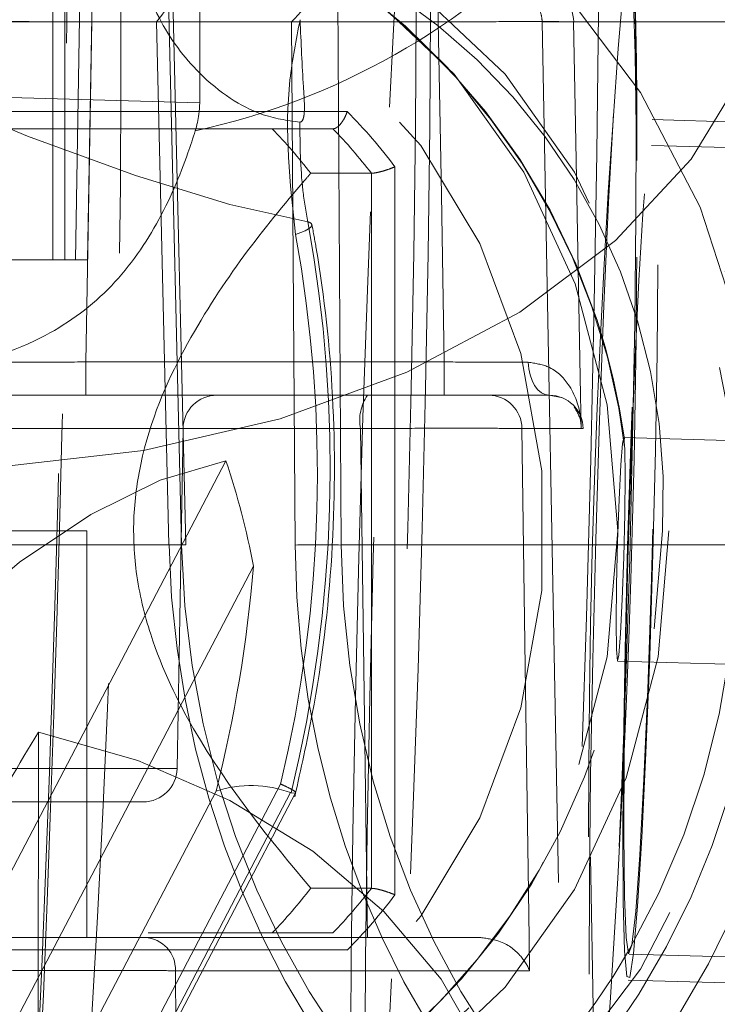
# Model space of a CAD drawing. Header units: millimetres. Extents: x 127 to 4201, y 49 to 2729.
# Tile 37 of 102: x 1229 to 1239, y 1351 to 1366. Entities that reach past the tile are written whole.
import ezdxf

# ---------------------------------------------------------------- set-up
doc = ezdxf.new("R2010")
doc.units = ezdxf.units.MM
doc.header["$LTSCALE"] = 10
doc.linetypes.add('HIDDEN', pattern=[1.905, 1.27, -0.635])

msp = doc.modelspace()

# ---------------------------------------------------------------- linework, layer by layer
at = {"color": 7, "linetype": 'HIDDEN', "lineweight": 0}
for p, q in [((1229.525, 1362.24), (1229.525, 1370.24)), ((1229.702, 1362.24), (1229.702, 1370.24)), ((1229.86, 1362.24), (1229.996, 1370.24)), ((1230.038, 1362.24), (1230.178, 1370.24)), ((1230.1, 1365.749), (1230.1, 1366.24)), ((1231.424, 1358.031), (1231.228, 1366.24)), ((1231.491, 1358.034), (1231.297, 1366.177)), ((1233.731, 1366.24), (1233.783, 1358.031)), ((1235.214, 1365.749), (1235.214, 1366.24)), ((1222.029, 1365.749), (1231.057, 1365.749)), ((1233.051, 1365.749), (1224.023, 1365.749)), ((1230.1, 1365.749), (1235.214, 1365.749)), ((1231.057, 1365.749), (1231.241, 1358.031)), ((1233.101, 1358.031), (1233.051, 1365.749)), ((1237.212, 1365.749), (1236.749, 1365.749)), ((1236.749, 1365.749), (1237.219, 1340.731)), ((1236.749, 1365.749), (1243.407, 1365.749)), ((1233.871, 1364.425), (1224.568, 1364.425)), ((1241.797, 1364.211), (1238.371, 1364.306)), ((1224.524, 1364.171), (1233.661, 1364.171)), ((1241.787, 1363.83), (1238.361, 1363.925)), ((1233.333, 1363.515), (1234.228, 1363.515)), ((1234.228, 1363.515), (1234.228, 1352.965)), ((1234.575, 1352.869), (1234.575, 1363.611)), ((1230.038, 1362.24), (1227.145, 1362.24)), ((1235.304, 1360.731), (1230.016, 1360.731)), ((1230.016, 1360.731), (1230.016, 1360.24)), ((1235.304, 1360.731), (1235.304, 1360.24)), ((1234.169, 1360.24), (1227.252, 1360.24)), ((1236.853, 1360.24), (1235.958, 1360.24)), ((1236.853, 1360.24), (1237.026, 1360.207)), ((1227.148, 1359.749), (1234.065, 1359.749)), ((1227.574, 1359.749), (1231.435, 1359.749)), ((1231.361, 1354.731), (1231.448, 1359.749)), ((1236.45, 1359.749), (1237.351, 1359.749)), ((1237.685, 1340.731), (1237.353, 1359.749)), ((1241.667, 1359.513), (1237.952, 1359.616)), ((1232.081, 1359.274), (1227.931, 1351.343)), ((1230.027, 1358.24), (1220.697, 1358.24)), ((1230.027, 1352.24), (1230.027, 1358.24)), ((1231.424, 1358.031), (1221.433, 1358.031)), ((1233.783, 1358.031), (1243.774, 1358.031)), ((1228.913, 1350.885), (1232.488, 1357.717)), ((1237.861, 1356.317), (1241.576, 1356.214)), ((1224.377, 1354.731), (1231.36, 1354.731)), ((1229.795, 1350.311), (1231.935, 1354.4)), ((1230.688, 1350.301), (1232.888, 1354.504)), ((1233.036, 1354.377), (1230.803, 1350.11)), ((1230.882, 1350.117), (1233.109, 1354.374)), ((1233.043, 1354.375), (1233.036, 1354.377)), ((1233.101, 1354.37), (1233.043, 1354.375)), ((1230.861, 1354.24), (1224.844, 1354.24)), ((1234.228, 1352.965), (1233.333, 1352.965)), ((1235.822, 1352.24), (1230.887, 1352.24)), ((1233.661, 1352.309), (1230.936, 1352.309)), ((1224.568, 1352.055), (1233.871, 1352.055)), ((1238.03, 1351.992), (1241.456, 1351.897)), ((1231.336, 1351.749), (1236.562, 1351.749)), ((1238.019, 1351.611), (1241.446, 1351.516))]:
    msp.add_line(p, q, dxfattribs=at)
at = {"color": 7, "linetype": 'Continuous', "lineweight": 15}
for p, q in [((1231.7, 1367.24), (1231.695, 1364.553)), ((1231.695, 1364.553), (1226.237, 1364.704)), ((1229.316, 1355.27), (1229.304, 1348.425))]:
    msp.add_line(p, q, dxfattribs=at)
at = {"color": 7, "linetype": 'HIDDEN', "lineweight": 0, "flags": 128}
for points in [[(1233.288, 1362.796), (1232.137, 1363.056), (1230.746, 1363.483), (1229.155, 1364.064), (1227.409, 1364.783), (1225.56, 1365.62), (1223.66, 1366.55), (1221.763, 1367.546), (1219.924, 1368.58), (1218.196, 1369.622), (1216.628, 1370.643), (1215.267, 1371.612), (1214.15, 1372.503), (1213.309, 1373.288), (1212.77, 1373.947), (1212.547, 1374.46), (1212.647, 1374.812), (1213.067, 1374.993), (1213.794, 1374.998), (1214.809, 1374.827)], [(1233.918, 1350.249), (1233.928, 1351.926), (1233.953, 1353.79), (1233.991, 1355.784), (1234.041, 1357.847), (1234.103, 1359.917), (1234.174, 1361.93), (1234.251, 1363.826), (1234.333, 1365.547), (1234.418, 1367.04), (1234.502, 1368.261), (1234.582, 1369.172), (1234.658, 1369.745), (1234.725, 1369.964), (1234.783, 1369.82), (1234.829, 1369.32), (1234.863, 1368.477), (1234.882, 1367.319), (1234.887, 1365.879), (1234.877, 1364.201), (1234.852, 1362.337), (1234.814, 1360.343), (1234.764, 1358.28), (1234.702, 1356.211), (1234.631, 1354.197), (1234.554, 1352.301), (1234.472, 1350.581), (1234.387, 1349.087), (1234.303, 1347.867), (1234.222, 1346.956), (1234.147, 1346.382), (1234.079, 1346.164), (1234.022, 1346.307), (1233.975, 1346.808), (1233.942, 1347.65), (1233.923, 1348.809), (1233.918, 1350.249)], [(1235.101, 1365.873), (1235.091, 1364.195), (1235.066, 1362.331), (1235.028, 1360.337), (1234.977, 1358.274), (1234.916, 1356.205), (1234.845, 1354.191), (1234.768, 1352.295), (1234.685, 1350.575), (1234.601, 1349.081), (1234.517, 1347.861), (1234.436, 1346.95), (1234.361, 1346.377), (1234.293, 1346.158), (1234.236, 1346.301), (1234.189, 1346.802), (1234.156, 1347.644), (1234.137, 1348.803), (1234.132, 1350.243), (1234.142, 1351.921), (1234.166, 1353.785), (1234.205, 1355.778), (1234.255, 1357.841), (1234.317, 1359.911), (1234.387, 1361.924), (1234.465, 1363.82), (1234.547, 1365.541), (1234.632, 1367.034), (1234.715, 1368.255), (1234.796, 1369.166), (1234.872, 1369.739), (1234.939, 1369.958), (1234.997, 1369.814), (1235.043, 1369.314), (1235.077, 1368.471), (1235.096, 1367.313), (1235.101, 1365.873)], [(1220.968, 1358.24), (1221.121, 1360.204), (1221.576, 1362.105), (1222.317, 1363.882), (1223.32, 1365.477), (1224.555, 1366.84), (1225.98, 1367.927), (1227.551, 1368.702), (1229.216, 1369.14), (1230.922, 1369.229), (1232.614, 1368.964), (1234.238, 1368.355), (1235.742, 1367.42), (1237.078, 1366.191), (1238.201, 1364.706), (1239.077, 1363.013), (1239.677, 1361.166), (1239.982, 1359.226), (1239.982, 1357.254), (1239.677, 1355.314), (1239.077, 1353.467), (1238.201, 1351.774), (1237.078, 1350.289), (1235.742, 1349.06), (1234.238, 1348.125), (1232.614, 1347.516), (1230.922, 1347.251), (1229.216, 1347.339), (1227.551, 1347.778), (1225.98, 1348.553), (1224.555, 1349.64), (1223.32, 1351.003), (1222.317, 1352.598), (1221.576, 1354.375), (1221.121, 1356.276), (1220.968, 1358.24)], [(1238.616, 1358.24), (1238.458, 1356.382), (1237.988, 1354.595), (1237.226, 1352.948), (1236.2, 1351.505), (1234.95, 1350.32), (1233.524, 1349.44), (1231.977, 1348.898), (1230.367, 1348.715), (1228.758, 1348.898), (1227.211, 1349.44), (1225.785, 1350.32), (1224.535, 1351.505), (1223.509, 1352.948), (1222.746, 1354.595), (1222.277, 1356.382), (1222.119, 1358.24), (1222.277, 1360.098), (1222.746, 1361.885), (1223.509, 1363.532), (1224.535, 1364.975), (1225.785, 1366.16), (1227.211, 1367.04), (1228.758, 1367.582), (1230.367, 1367.765), (1231.977, 1367.582), (1233.524, 1367.04), (1234.95, 1366.16), (1236.2, 1364.975), (1237.226, 1363.532), (1237.988, 1361.885), (1238.458, 1360.098), (1238.616, 1358.24)], [(1222.671, 1353.101), (1222.757, 1352.948), (1223.783, 1351.505), (1225.033, 1350.32), (1226.459, 1349.44), (1228.007, 1348.898), (1229.616, 1348.715), (1231.225, 1348.898), (1232.773, 1349.44), (1234.199, 1350.32), (1235.449, 1351.505), (1236.475, 1352.948), (1237.237, 1354.595), (1237.706, 1356.382), (1237.865, 1358.24), (1237.706, 1360.098), (1237.237, 1361.885), (1236.475, 1363.532), (1235.449, 1364.975), (1234.199, 1366.16), (1232.773, 1367.04), (1231.225, 1367.582), (1229.616, 1367.765), (1228.007, 1367.582), (1226.459, 1367.04), (1225.033, 1366.16), (1223.783, 1364.975), (1222.757, 1363.532), (1222.643, 1363.328)], [(1237.591, 1367.756), (1237.58, 1365.881), (1237.555, 1363.812), (1237.516, 1361.6), (1237.464, 1359.299), (1237.4, 1356.966), (1237.326, 1354.658), (1237.243, 1352.432), (1237.154, 1350.343), (1237.061, 1348.443), (1236.967, 1346.777), (1236.872, 1345.388), (1236.781, 1344.309), (1236.694, 1343.567), (1236.615, 1343.18), (1236.582, 1343.125)], [(1229.301, 1367.408), (1228.928, 1367.333), (1227.422, 1366.805), (1226.034, 1365.949), (1224.817, 1364.796), (1223.819, 1363.391), (1223.077, 1361.788), (1222.62, 1360.049), (1222.466, 1358.24), (1222.62, 1356.431), (1223.077, 1354.692), (1223.819, 1353.089), (1224.817, 1351.684), (1226.034, 1350.531), (1227.422, 1349.675), (1228.928, 1349.147), (1230.494, 1348.969), (1232.061, 1349.147), (1233.567, 1349.675), (1234.955, 1350.531), (1236.172, 1351.684), (1237.17, 1353.089), (1237.912, 1354.692), (1238.369, 1356.431), (1238.523, 1358.24), (1238.523, 1358.24)], [(1221.658, 1358.24), (1221.812, 1359.998), (1222.27, 1361.683), (1223.013, 1363.228), (1224.009, 1364.568), (1225.219, 1365.65), (1226.593, 1366.428), (1228.074, 1366.87), (1229.602, 1366.96), (1231.114, 1366.692), (1232.549, 1366.079), (1233.848, 1365.144), (1234.956, 1363.927), (1235.83, 1362.477), (1236.434, 1360.854), (1236.742, 1359.123), (1236.742, 1357.357), (1236.434, 1355.626), (1235.83, 1354.003), (1234.956, 1352.553), (1233.848, 1351.336), (1232.549, 1350.401), (1231.114, 1349.787), (1229.602, 1349.52), (1228.074, 1349.609), (1226.593, 1350.052), (1225.219, 1350.83), (1224.009, 1351.912), (1223.013, 1353.252), (1222.27, 1354.797), (1221.812, 1356.482), (1221.658, 1358.24)], [(1237.956, 1366.412), (1237.986, 1366.588), (1238.041, 1366.689), (1238.087, 1366.434), (1238.119, 1365.832), (1238.139, 1364.909), (1238.144, 1363.701)], [(1237.8, 1364.391), (1237.727, 1363.089), (1237.658, 1361.562), (1237.594, 1359.879), (1237.539, 1358.112), (1237.494, 1356.339), (1237.463, 1354.638), (1237.445, 1353.081), (1237.443, 1351.739), (1237.456, 1350.669), (1237.483, 1349.918), (1237.524, 1349.519), (1237.576, 1349.489), (1237.638, 1349.83), (1237.706, 1350.526), (1237.778, 1351.548), (1237.85, 1352.851), (1237.92, 1354.377), (1237.983, 1356.061), (1238.039, 1357.828), (1238.083, 1359.601), (1238.115, 1361.302), (1238.132, 1362.858), (1238.134, 1364.201), (1238.122, 1365.271), (1238.094, 1366.022), (1238.053, 1366.421), (1238.001, 1366.451), (1237.94, 1366.11), (1237.871, 1365.413), (1237.8, 1364.391)], [(1230.016, 1360.731), (1230.058, 1363.206), (1230.1, 1365.749)], [(1235.214, 1365.749), (1235.26, 1363.204), (1235.304, 1360.731)], [(1237.321, 1359.749), (1237.312, 1360.24), (1237.24, 1364.239), (1237.212, 1365.749)], [(1237.937, 1353.791), (1237.943, 1352.766), (1237.963, 1352.043), (1237.997, 1351.664), (1238.042, 1351.651), (1238.096, 1352.004), (1238.156, 1352.704), (1238.218, 1353.708), (1238.279, 1354.96), (1238.335, 1356.386), (1238.383, 1357.904), (1238.42, 1359.424), (1238.444, 1360.86), (1238.454, 1362.127), (1238.448, 1363.151), (1238.428, 1363.874), (1238.394, 1364.253), (1238.349, 1364.266), (1238.295, 1363.913), (1238.235, 1363.214), (1238.172, 1362.209), (1238.111, 1360.957), (1238.055, 1359.531), (1238.007, 1358.014), (1237.97, 1356.493), (1237.947, 1355.058), (1237.937, 1353.791)], [(1238.188, 1353.458), (1238.128, 1352.625), (1238.072, 1352.128), (1238.024, 1351.996), (1237.986, 1352.239), (1237.962, 1352.842), (1237.953, 1353.766), (1237.958, 1354.954), (1237.979, 1356.33), (1238.013, 1357.809), (1238.059, 1359.297), (1238.113, 1360.701), (1238.172, 1361.932), (1238.233, 1362.914), (1238.292, 1363.585), (1238.344, 1363.902), (1238.387, 1363.846), (1238.418, 1363.42), (1238.435, 1362.65), (1238.437, 1361.586), (1238.424, 1360.294), (1238.396, 1358.855), (1238.356, 1357.36), (1238.306, 1355.902), (1238.248, 1354.574), (1238.188, 1353.458)], [(1233.108, 1362.612), (1233.186, 1362.639), (1233.251, 1362.666), (1233.301, 1362.694), (1233.334, 1362.72), (1233.35, 1362.744), (1233.351, 1362.757)], [(1236.543, 1360.728), (1236.551, 1360.632), (1236.569, 1360.54), (1236.598, 1360.456), (1236.637, 1360.382), (1236.683, 1360.322), (1236.736, 1360.277), (1236.793, 1360.249), (1236.853, 1360.24)], [(1234.065, 1359.749), (1234.115, 1356.204), (1234.171, 1352.24)], [(1236.562, 1351.749), (1236.555, 1352.24), (1236.499, 1356.239), (1236.45, 1359.749)], [(1237.904, 1356.723), (1237.93, 1357.232), (1237.952, 1357.853), (1237.967, 1358.491), (1237.973, 1359.05), (1237.969, 1359.443), (1237.955, 1359.612), (1237.934, 1359.53), (1237.908, 1359.211), (1237.882, 1358.702), (1237.86, 1358.081), (1237.845, 1357.442), (1237.839, 1356.884), (1237.843, 1356.49), (1237.857, 1356.321), (1237.879, 1356.403), (1237.904, 1356.723)], [(1224.348, 1352.056), (1225.118, 1353.392), (1225.997, 1354.664), (1226.96, 1355.84), (1227.982, 1356.886), (1229.033, 1357.775), (1230.086, 1358.48), (1231.111, 1358.985), (1232.081, 1359.274)], [(1231.424, 1358.031), (1231.464, 1358.032), (1231.487, 1358.033), (1231.49, 1358.034), (1231.474, 1358.034), (1231.439, 1358.034), (1231.388, 1358.033), (1231.321, 1358.032), (1231.241, 1358.031)], [(1231.414, 1340.731), (1231.389, 1344.239), (1231.336, 1351.749)]]:
    msp.add_lwpolyline(points, dxfattribs=at)
at = {"color": 8, "linetype": 'Continuous', "lineweight": 15, "flags": 128}
msp.add_lwpolyline([(1226.612, 1359.182), (1228.755, 1359.183), (1230.866, 1359.423), (1232.884, 1359.893), (1234.752, 1360.581), (1236.416, 1361.466), (1237.828, 1362.524), (1238.948, 1363.723), (1239.743, 1365.029), (1240.19, 1366.405), (1240.286, 1367.235)], dxfattribs=at)
at = {"color": 7, "linetype": 'Continuous', "lineweight": 15, "flags": 128}
msp.add_lwpolyline([(1236.381, 1348.229), (1236.255, 1349.396), (1235.876, 1350.538), (1235.255, 1351.624), (1234.41, 1352.624), (1233.362, 1353.511), (1232.14, 1354.261), (1230.779, 1354.853), (1229.316, 1355.27)], dxfattribs=at)
at = {"color": 7, "linetype": 'HIDDEN', "lineweight": 0}
for centre, radius, start, end in [((747.178, 1371.554), 482.63, 357.11639, 359.73081), ((803.581, 1370.114), 426.175, 356.80977, 359.78226), ((1228.044, 1358.24), 10, 257.9342, 114.0214), ((1228.044, 1358.24), 10.008, 7.749, 88.4128), ((999.541, 1365.151), 230.99, 354.5767, 0.69479), ((1229.647, 1358.757), 8.892, 356.6676, 76.3947), ((1387.557, 1353.876), 150.125, 175.20998, 181.69382), ((1236.713, 1365.74), 0.5, 0.9765, 89.9898), ((1228.391, 1358.967), 7.734, 36.9018, 44.8846), ((1227.374, 1358.929), 7.519, 37.5868, 44.1995), ((1228.271, 1358.93), 7.518, 37.5861, 44.1998), ((1058.894, 1363.168), 179.251, 355.65599, 0.17017), ((1213.508, 1359.156), 20.112, 346.2473, 10.4278), ((1233.29, 1362.729), 0.067, 24.4308, 91.8854), ((1213.905, 1359.077), 19.526, 346.4531, 10.4299), ((1231.948, 1359.74), 0.5, 90, 179), ((1234.731, 1359.864), 0.676, 146.2414, 189.8661), ((1235.954, 1359.744), 0.496, 0.5552, 89.5672), ((1236.853, 1359.74), 0.5, 1, 90), ((1221.059, 1355.56), 11.631, 10.6887, 18.6215), ((1233.442, 1342.605), 15.429, 88.7319, 91.2681), ((1212.142, 1359.405), 20.416, 345.8102, 355.2591), ((1228.044, 1358.24), 10.008, 268.4128, 349.0767), ((1230.861, 1354.74), 0.5, 270, 359), ((1232.452, 1352.782), 1.698, 69.89, 107.7148), ((1227.396, 1357.533), 7.491, 315.7879, 322.4258), ((1228.292, 1357.532), 7.49, 315.7877, 322.4265), ((1228.381, 1357.521), 7.747, 315.122, 323.0916), ((1230.861, 1351.766), 0.475, 357.964, 86.7807)]:
    msp.add_arc(centre, radius, start, end, dxfattribs=at)
at = {"color": 7, "linetype": 'Continuous', "lineweight": 15}
for centre, radius, start, end in [((1227.633, 1358.251), 17.575, 300.6096, 31.0309), ((1248.168, 1343.538), 22.204, 148.1064, 152.4089)]:
    msp.add_arc(centre, radius, start, end, dxfattribs=at)
at = {"color": 8, "linetype": 'Continuous', "lineweight": 15}
msp.add_arc((1229.371, 1374.478), 10.581, 282.3218, 316.6173, dxfattribs=at)
at = {"color": 7, "linetype": 'HIDDEN', "lineweight": 0}
for centre, major_axis, ratio, start_param, end_param in [((1230.349, 1358.24), (-0.401, 11.995), 0.865783, 3.898058, 6.254252), ((1230.099, 1358.231), (-0.401, 11.495), 0.865762, 3.896804, 6.252998), ((1230.099, 1358.24), (-0.383, 10.995), 0.865762, 6.252998, 11.741501), ((1230.807, 1365.74), (0.473, 0.484), 0.264982, 4.983029, 6.536372), ((1233.301, 1365.74), (0.479, 0.482), 0.278978, 0.270412, 1.823755), ((1231.576, 1358.249), (0.436, 12.494), 0.865762, 1.618437, 3.556989), ((1231.826, 1358.24), (0.436, 11.994), 0.865739, 1.61969, 3.958432), ((1242.063, 1358.249), (-0.436, 12.494), 0.865762, 1.558062, 3.496614), ((1241.813, 1358.24), (-0.436, 11.994), 0.865739, 1.556809, 3.89555), ((1243.926, 1358.249), (0.436, 12.494), 0.865762, 1.618437, 3.556989), ((1244.176, 1358.24), (0.436, 11.994), 0.865739, 1.61969, 3.958432)]:
    msp.add_ellipse(centre, major_axis=major_axis, ratio=ratio, start_param=start_param, end_param=end_param, dxfattribs=at)
for points, knots in [([(1238.146, 1363.783), (1238.146, 1364.002), (1238.146, 1364.645), (1238.136, 1365.551), (1238.109, 1366.383), (1238.078, 1366.868), (1238.011, 1367.331), (1237.894, 1367.792), (1237.66, 1368.333), (1237.27, 1368.899), (1236.68, 1369.431), (1235.889, 1369.849), (1235.277, 1369.921), (1234.963, 1369.958)], [0, 0, 0, 0, 0.079136, 0.232537, 0.389275, 0.534925, 0.595036, 0.647187, 0.701706, 0.76315, 0.834703, 0.915485, 1, 1, 1, 1]), ([(1233.171, 1364.27), (1232.984, 1364.294), (1232.529, 1364.354), (1231.746, 1364.855), (1231.047, 1365.768), (1230.696, 1366.871), (1230.705, 1367.797), (1230.822, 1368.303), (1230.851, 1368.427)], [0, 0, 0, 0, 0.165662, 0.403392, 0.581869, 0.760464, 0.941063, 1, 1, 1, 1]), ([(1236.749, 1365.749), (1236.743, 1365.798), (1236.732, 1365.897), (1236.658, 1366.029), (1236.548, 1366.139), (1236.396, 1366.219), (1236.275, 1366.24), (1236.21, 1366.24), (1236.209, 1366.24)], [0, 0, 0, 0, 0.173249, 0.346021, 0.530379, 0.744872, 0.994568, 1, 1, 1, 1]), ([(1228.102, 1365.749), (1228.133, 1365.75), (1228.194, 1365.751), (1228.562, 1365.752), (1229.086, 1365.752), (1229.632, 1365.751), (1229.978, 1365.749), (1230.1, 1365.749)], [0, 0, 0, 0, 0.220054, 0.440119, 0.660149, 0.880164, 1, 1, 1, 1]), ([(1233.108, 1362.612), (1233.026, 1363.373), (1232.91, 1364.432), (1233.117, 1365.484), (1233.176, 1365.781)], [0, 0, 0, 0, 0.718509, 1, 1, 1, 1]), ([(1233.176, 1365.781), (1233.19, 1365.44), (1233.208, 1365.02), (1233.24, 1364.57), (1233.242, 1364.406), (1233.221, 1364.308), (1233.198, 1364.273), (1233.177, 1364.27), (1233.171, 1364.27)], [0, 0, 0, 0, 0.5788937, 0.7116109, 0.8617401, 0.9198391, 0.978614, 1, 1, 1, 1]), ([(1235.214, 1365.749), (1235.439, 1365.75), (1235.888, 1365.751), (1236.488, 1365.753), (1236.94, 1365.752), (1237.189, 1365.751), (1237.205, 1365.749), (1237.212, 1365.749)], [0, 0, 0, 0, 0.210064, 0.420138, 0.630176, 0.840193, 1, 1, 1, 1]), ([(1233.871, 1364.425), (1233.87, 1364.424), (1233.862, 1364.4), (1233.842, 1364.348), (1233.801, 1364.277), (1233.753, 1364.218), (1233.704, 1364.179), (1233.675, 1364.173), (1233.661, 1364.171)], [0, 0, 0, 0, 0.009597, 0.186922, 0.402373, 0.605165, 0.802478, 1, 1, 1, 1]), ([(1233.171, 1364.27), (1233.175, 1363.932), (1233.18, 1363.434), (1233.261, 1362.951), (1233.288, 1362.796)], [0, 0, 0, 0, 0.679052, 1, 1, 1, 1]), ([(1233.333, 1363.515), (1233.303, 1363.48), (1232.968, 1363.093), (1232.337, 1362.325), (1231.497, 1361.052), (1230.902, 1359.768), (1230.698, 1358.517), (1230.736, 1357.574), (1231.021, 1356.427), (1231.864, 1354.729), (1232.733, 1353.685), (1233.333, 1352.965)], [0, 0, 0, 0, 0.0135588, 0.150801, 0.2876975, 0.4258524, 0.4824377, 0.5393842, 0.6055139, 0.7279982, 1, 1, 1, 1]), ([(1234.575, 1363.611), (1234.574, 1363.611), (1234.553, 1363.602), (1234.505, 1363.582), (1234.426, 1363.555), (1234.346, 1363.533), (1234.276, 1363.518), (1234.244, 1363.516), (1234.228, 1363.515)], [0, 0, 0, 0, 0.009569, 0.186898, 0.402339, 0.605176, 0.802486, 1, 1, 1, 1]), ([(1233.096, 1354.316), (1233.187, 1354.722), (1233.452, 1355.895), (1233.686, 1357.876), (1233.699, 1360.184), (1233.523, 1361.807), (1233.372, 1362.64), (1233.351, 1362.757)], [0, 0, 0, 0, 0.145903, 0.421181, 0.696624, 0.957548, 1, 1, 1, 1]), ([(1230.016, 1360.731), (1229.791, 1360.73), (1229.341, 1360.729), (1228.744, 1360.728), (1228.414, 1360.728), (1228.285, 1360.728), (1228.268, 1360.728)], [0, 0, 0, 0, 0.317071, 0.634133, 0.951141, 1, 1, 1, 1]), ([(1236.543, 1360.728), (1236.353, 1360.728), (1235.976, 1360.728), (1235.527, 1360.73), (1235.304, 1360.731)], [0, 0, 0, 0, 0.504908, 1, 1, 1, 1]), ([(1237.321, 1359.749), (1237.321, 1359.751), (1237.322, 1359.803), (1237.312, 1360.031), (1237.194, 1360.368), (1236.898, 1360.671), (1236.645, 1360.711), (1236.543, 1360.728)], [0, 0, 0, 0, 0.004324, 0.11947, 0.523541, 0.808519, 1, 1, 1, 1]), ([(1235.958, 1360.24), (1235.912, 1360.24), (1235.821, 1360.24), (1235.488, 1360.24), (1235.055, 1360.24), (1234.591, 1360.24), (1234.296, 1360.24), (1234.169, 1360.24)], [0, 0, 0, 0, 0.2100783, 0.4201556, 0.6301971, 0.8402207, 1, 1, 1, 1]), ([(1237.221, 1360.067), (1237.266, 1359.989), (1237.325, 1359.889), (1237.323, 1359.776), (1237.321, 1359.75), (1237.321, 1359.749)], [0, 0, 0, 0, 0.765459, 0.990857, 1, 1, 1, 1]), ([(1234.065, 1359.749), (1234.235, 1359.749), (1234.627, 1359.751), (1235.246, 1359.753), (1235.824, 1359.753), (1236.268, 1359.751), (1236.389, 1359.75), (1236.45, 1359.749)], [0, 0, 0, 0, 0.159774, 0.369799, 0.579845, 0.789926, 1, 1, 1, 1]), ([(1232.888, 1354.504), (1232.89, 1354.503), (1232.917, 1354.491), (1232.984, 1354.46), (1233.065, 1354.418), (1233.112, 1354.386), (1233.106, 1354.38), (1233.104, 1354.378)], [0, 0, 0, 0, 0.016204, 0.19654, 0.524689, 0.849736, 1, 1, 1, 1]), ([(1234.575, 1352.869), (1234.574, 1352.869), (1234.553, 1352.878), (1234.505, 1352.898), (1234.426, 1352.924), (1234.346, 1352.947), (1234.276, 1352.962), (1234.244, 1352.964), (1234.228, 1352.965)], [0, 0, 0, 0, 0.009569, 0.186896, 0.402336, 0.60517, 0.802479, 1, 1, 1, 1]), ([(1230.887, 1352.24), (1230.798, 1352.24), (1230.619, 1352.24), (1230.188, 1352.24), (1229.696, 1352.24), (1229.205, 1352.24), (1228.923, 1352.24), (1228.793, 1352.24)], [0, 0, 0, 0, 0.20628, 0.412563, 0.618807, 0.825031, 1, 1, 1, 1]), ([(1236.562, 1351.749), (1236.561, 1351.75), (1236.532, 1351.828), (1236.427, 1351.993), (1236.175, 1352.194), (1235.922, 1352.227), (1235.822, 1352.24)], [0, 0, 0, 0, 0.005922, 0.341224, 0.739813, 1, 1, 1, 1]), ([(1228.543, 1351.749), (1228.716, 1351.749), (1229.093, 1351.751), (1229.747, 1351.753), (1230.405, 1351.753), (1230.946, 1351.752), (1231.222, 1351.75), (1231.324, 1351.749), (1231.336, 1351.749)], [0, 0, 0, 0, 0.174913, 0.381075, 0.587262, 0.793484, 0.975859, 1, 1, 1, 1])]:
    msp.add_open_spline(points, degree=3, knots=knots, dxfattribs=at)
at = {"color": 7, "linetype": 'Continuous', "lineweight": 15}
for points, knots in [([(1231.629, 1364.141), (1231.651, 1364.223), (1231.688, 1364.362), (1231.693, 1364.497), (1231.695, 1364.553)], [0, 0, 0, 0, 0.586216, 1, 1, 1, 1]), ([(1226.646, 1360.677), (1227.024, 1360.652), (1227.944, 1360.591), (1229.264, 1360.952), (1230.387, 1361.754), (1231.103, 1362.763), (1231.452, 1363.595), (1231.594, 1364.033), (1231.629, 1364.141)], [0, 0, 0, 0, 0.165661, 0.403389, 0.581864, 0.760461, 0.941062, 1, 1, 1, 1])]:
    msp.add_open_spline(points, degree=3, knots=knots, dxfattribs=at)

doc.saveas('drawing.dxf')
